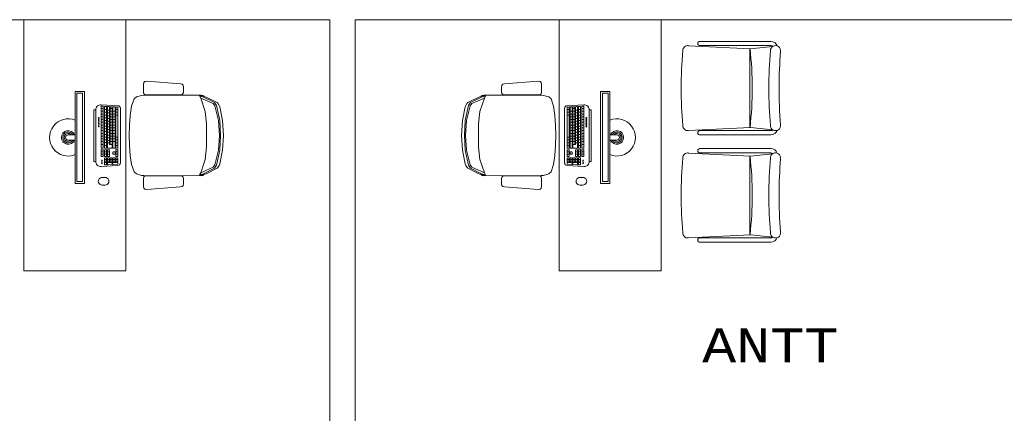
# Model space of a CAD drawing. Header units: feet. Extents: x 8 to 127, y 6 to 90.
# Tile 17 of 256: x 26.7 to 29.6, y 50.87 to 52.03. Entities that reach past the tile are written whole.
import ezdxf

# ---------------------------------------------------------------- set-up
doc = ezdxf.new("R2010")
doc.units = ezdxf.units.FT
doc.header["$MEASUREMENT"] = 0
for name, color, linetype in [('Alvenaria', 7, 'Continuous'), ('MOBILIÁRIO - móveis', 250, 'Continuous'), ('texto', 7, 'Continuous')]:
    doc.layers.add(name, color=color, linetype=linetype)
doc.styles.add('CourierNew', font='cour.ttf')

msp = doc.modelspace()

# ---------------------------------------------------------------- linework, layer by layer
at = {"layer": 'Alvenaria', "lineweight": 5}
for p, q in [((27.6152, 52.027), (24.9652, 52.027)), ((27.6152, 50.1), (27.6152, 52.027)), ((30.3402, 52.0269), (27.6902, 52.0269)), ((27.6902, 52.0269), (27.6902, 50.1))]:
    msp.add_line(p, q, dxfattribs=at)
at = {"layer": 'MOBILIÁRIO - móveis', "lineweight": 5}
for p, q in [((26.7152, 51.2885), (26.7152, 52.027)), ((26.7152, 52.027), (27.0152, 52.027)), ((27.0152, 52.027), (27.0152, 51.2885)), ((28.5902, 52.027), (28.2902, 52.027)), ((28.2902, 52.027), (28.2902, 51.2885)), ((28.5902, 51.2885), (28.5902, 52.027)), ((28.6982, 51.9593), (28.6982, 51.9543)), ((28.9127, 51.9631), (28.702, 51.9631)), ((28.853, 51.9408), (28.6704, 51.9503)), ((28.9127, 51.9506), (28.702, 51.9506)), ((28.8504, 51.9409), (28.8504, 51.71)), ((28.9181, 51.9482), (28.8514, 51.9408)), ((27.0713, 51.8449), (27.0684, 51.842)), ((27.0768, 51.8459), (27.0713, 51.8449)), ((27.1761, 51.8379), (27.0768, 51.8459)), ((28.1293, 51.8379), (28.2287, 51.8459)), ((28.2287, 51.8459), (28.2341, 51.8449)), ((28.2341, 51.8449), (28.2371, 51.842)), ((26.8667, 51.5456), (26.8667, 51.8156)), ((26.8667, 51.8156), (26.8938, 51.8156)), ((26.8938, 51.5456), (26.8938, 51.8156)), ((27.0684, 51.842), (27.0674, 51.8371)), ((27.0674, 51.8371), (27.0674, 51.8136)), ((27.0674, 51.8136), (27.0684, 51.8088)), ((27.181, 51.8369), (27.1761, 51.8379)), ((27.1839, 51.834), (27.181, 51.8369)), ((27.1849, 51.8291), (27.1839, 51.834)), ((27.1839, 51.8098), (27.1849, 51.8146)), ((27.1849, 51.8146), (27.1849, 51.8291)), ((28.1206, 51.8291), (28.1215, 51.834)), ((28.1206, 51.8146), (28.1206, 51.8291)), ((28.1215, 51.8098), (28.1206, 51.8146)), ((28.1215, 51.834), (28.1245, 51.8369)), ((28.1245, 51.8369), (28.1293, 51.8379)), ((28.2371, 51.842), (28.238, 51.8371)), ((28.238, 51.8136), (28.2371, 51.8088)), ((28.238, 51.8371), (28.238, 51.8136)), ((28.4116, 51.5456), (28.4116, 51.8156)), ((28.4387, 51.8156), (28.4116, 51.8156)), ((28.4387, 51.5456), (28.4387, 51.8156)), ((26.871, 51.5506), (26.871, 51.8106)), ((26.871, 51.8106), (26.8877, 51.8106)), ((26.8877, 51.5506), (26.8877, 51.8106)), ((27.0394, 51.7944), (27.0317, 51.7727)), ((27.0463, 51.7997), (27.0394, 51.7944)), ((27.0615, 51.8043), (27.0463, 51.7997)), ((27.0679, 51.8047), (27.0615, 51.8043)), ((27.2374, 51.8054), (27.0679, 51.8047)), ((27.0684, 51.8088), (27.0713, 51.8058)), ((27.0713, 51.8058), (27.1761, 51.8059)), ((27.1761, 51.8059), (27.181, 51.8068)), ((27.181, 51.8068), (27.1839, 51.8098)), ((27.2403, 51.803), (27.2323, 51.803)), ((27.2323, 51.803), (27.2436, 51.7995)), ((27.2323, 51.803), (27.2355, 51.7965)), ((27.2355, 51.7965), (27.2488, 51.7573)), ((27.2355, 51.7965), (27.272, 51.7803)), ((27.2421, 51.8043), (27.2374, 51.8054)), ((27.2516, 51.7995), (27.2403, 51.803)), ((27.2445, 51.8017), (27.2421, 51.8043)), ((27.2436, 51.7995), (27.2761, 51.7833)), ((27.2844, 51.7833), (27.2516, 51.7995)), ((28.021, 51.7833), (28.0538, 51.7995)), ((28.0619, 51.7995), (28.0293, 51.7833)), ((28.0699, 51.7965), (28.0334, 51.7803)), ((28.0538, 51.7995), (28.0651, 51.803)), ((28.0699, 51.7965), (28.0566, 51.7573)), ((28.0609, 51.8017), (28.0633, 51.8043)), ((28.0731, 51.803), (28.0619, 51.7995)), ((28.0633, 51.8043), (28.0681, 51.8054)), ((28.0651, 51.803), (28.0731, 51.803)), ((28.0681, 51.8054), (28.2375, 51.8047)), ((28.0731, 51.803), (28.0699, 51.7965)), ((28.1245, 51.8068), (28.1215, 51.8098)), ((28.1293, 51.8059), (28.1245, 51.8068)), ((28.2341, 51.8058), (28.1293, 51.8059)), ((28.2371, 51.8088), (28.2341, 51.8058)), ((28.2375, 51.8047), (28.2439, 51.8043)), ((28.2439, 51.8043), (28.2591, 51.7997)), ((28.2591, 51.7997), (28.2661, 51.7944)), ((28.2661, 51.7944), (28.2737, 51.7727)), ((28.4177, 51.5506), (28.4177, 51.8106)), ((28.4344, 51.8106), (28.4177, 51.8106)), ((28.4344, 51.5506), (28.4344, 51.8106)), ((26.9215, 51.7616), (26.9215, 51.6102)), ((26.9215, 51.7616), (26.9268, 51.7616)), ((26.9268, 51.7616), (26.9268, 51.6102)), ((26.9425, 51.7765), (26.9919, 51.7738)), ((26.9427, 51.7719), (26.9427, 51.6498)), ((26.9486, 51.7658), (26.9427, 51.7658)), ((26.9486, 51.7576), (26.9427, 51.7576)), ((26.9436, 51.7728), (26.9478, 51.7725)), ((26.9486, 51.7717), (26.9486, 51.6498)), ((26.9529, 51.771), (26.9529, 51.6498)), ((26.9589, 51.7629), (26.9529, 51.7629)), ((26.9538, 51.7719), (26.9581, 51.7716)), ((26.9589, 51.7708), (26.9589, 51.6498)), ((26.9611, 51.7706), (26.9611, 51.6498)), ((26.9671, 51.7608), (26.9611, 51.7608)), ((26.962, 51.7714), (26.9663, 51.7712)), ((26.9671, 51.7704), (26.9671, 51.6601)), ((26.9693, 51.7701), (26.9693, 51.6601)), ((26.9753, 51.7658), (26.9693, 51.7658)), ((26.9753, 51.7576), (26.9693, 51.7576)), ((26.9702, 51.771), (26.9745, 51.7708)), ((26.9753, 51.7699), (26.9753, 51.6498)), ((26.9776, 51.7697), (26.9776, 51.6498)), ((26.9835, 51.7576), (26.9776, 51.7576)), ((26.9784, 51.7705), (26.9827, 51.7703)), ((26.9835, 51.7695), (26.9835, 51.6498)), ((26.9858, 51.7693), (26.9858, 51.6498)), ((26.9917, 51.7627), (26.9858, 51.7627)), ((26.9867, 51.7701), (26.9909, 51.7699)), ((26.9917, 51.769), (26.9917, 51.6498)), ((26.9994, 51.7664), (26.9994, 51.6055)), ((27.0317, 51.7727), (27.0279, 51.7455)), ((27.2488, 51.7573), (27.2527, 51.7208)), ((27.272, 51.7803), (27.2776, 51.7735)), ((27.2761, 51.7833), (27.2818, 51.7748)), ((27.2776, 51.7735), (27.2883, 51.73)), ((27.2818, 51.7748), (27.2918, 51.7303)), ((27.2862, 51.7814), (27.2844, 51.7833)), ((27.2899, 51.7748), (27.2862, 51.7814)), ((27.2915, 51.7705), (27.2899, 51.7748)), ((27.3001, 51.7303), (27.2915, 51.7705)), ((28.0053, 51.7303), (28.0139, 51.7705)), ((28.0236, 51.7748), (28.0136, 51.7303)), ((28.0139, 51.7705), (28.0155, 51.7748)), ((28.0155, 51.7748), (28.0192, 51.7814)), ((28.0278, 51.7735), (28.0171, 51.73)), ((28.0192, 51.7814), (28.021, 51.7833)), ((28.0293, 51.7833), (28.0236, 51.7748)), ((28.0334, 51.7803), (28.0278, 51.7735)), ((28.0566, 51.7573), (28.0527, 51.7208)), ((28.2737, 51.7727), (28.2776, 51.7455)), ((28.3061, 51.7664), (28.3061, 51.6055)), ((28.3629, 51.7765), (28.3135, 51.7738)), ((28.3137, 51.769), (28.3137, 51.6498)), ((28.3137, 51.7627), (28.3197, 51.7627)), ((28.3188, 51.7701), (28.3145, 51.7699)), ((28.3197, 51.7693), (28.3197, 51.6498)), ((28.3219, 51.7695), (28.3219, 51.6498)), ((28.3219, 51.7576), (28.3279, 51.7576)), ((28.327, 51.7705), (28.3227, 51.7703)), ((28.3279, 51.7697), (28.3279, 51.6498)), ((28.3301, 51.7699), (28.3301, 51.6498)), ((28.3301, 51.7658), (28.3361, 51.7658)), ((28.3301, 51.7576), (28.3361, 51.7576)), ((28.3352, 51.771), (28.3309, 51.7708)), ((28.3361, 51.7701), (28.3361, 51.6601)), ((28.3384, 51.7704), (28.3384, 51.6601)), ((28.3384, 51.7608), (28.3443, 51.7608)), ((28.3434, 51.7714), (28.3392, 51.7712)), ((28.3443, 51.7706), (28.3443, 51.6498)), ((28.3466, 51.7708), (28.3466, 51.6498)), ((28.3466, 51.7629), (28.3525, 51.7629)), ((28.3516, 51.7719), (28.3474, 51.7716)), ((28.3525, 51.771), (28.3525, 51.6498)), ((28.3568, 51.7717), (28.3568, 51.6498)), ((28.3568, 51.7658), (28.3628, 51.7658)), ((28.3568, 51.7576), (28.3628, 51.7576)), ((28.3619, 51.7728), (28.3576, 51.7725)), ((28.3628, 51.7719), (28.3628, 51.6498)), ((28.3786, 51.7616), (28.3786, 51.6102)), ((28.3839, 51.7616), (28.3786, 51.7616)), ((28.3839, 51.7616), (28.3839, 51.6102)), ((26.9486, 51.7495), (26.9427, 51.7495)), ((26.9486, 51.7413), (26.9427, 51.7413)), ((26.9486, 51.7332), (26.9427, 51.7332)), ((26.9589, 51.7547), (26.9529, 51.7547)), ((26.9589, 51.7465), (26.9529, 51.7465)), ((26.9589, 51.7384), (26.9529, 51.7384)), ((26.9589, 51.7303), (26.9529, 51.7303)), ((26.9671, 51.7527), (26.9611, 51.7527)), ((26.9671, 51.7446), (26.9611, 51.7446)), ((26.9671, 51.7364), (26.9611, 51.7364)), ((26.9671, 51.7283), (26.9611, 51.7283)), ((26.9753, 51.7495), (26.9693, 51.7495)), ((26.9753, 51.7413), (26.9693, 51.7413)), ((26.9753, 51.7332), (26.9693, 51.7332)), ((26.9835, 51.7495), (26.9776, 51.7495)), ((26.9835, 51.7413), (26.9776, 51.7413)), ((26.9835, 51.7332), (26.9776, 51.7332)), ((26.9917, 51.7545), (26.9858, 51.7545)), ((26.9917, 51.7463), (26.9858, 51.7463)), ((27.0279, 51.7455), (27.0258, 51.7154)), ((27.2883, 51.73), (27.2905, 51.6867)), ((27.2918, 51.7303), (27.2942, 51.6867)), ((27.3026, 51.6867), (27.3001, 51.7303)), ((28.0028, 51.6867), (28.0053, 51.7303)), ((28.0136, 51.7303), (28.0112, 51.6867)), ((28.0171, 51.73), (28.0149, 51.6867)), ((28.2776, 51.7455), (28.2796, 51.7154)), ((28.3137, 51.7545), (28.3197, 51.7545)), ((28.3137, 51.7463), (28.3197, 51.7463)), ((28.3219, 51.7495), (28.3279, 51.7495)), ((28.3219, 51.7413), (28.3279, 51.7413)), ((28.3219, 51.7332), (28.3279, 51.7332)), ((28.3301, 51.7495), (28.3361, 51.7495)), ((28.3301, 51.7413), (28.3361, 51.7413)), ((28.3301, 51.7332), (28.3361, 51.7332)), ((28.3384, 51.7527), (28.3443, 51.7527)), ((28.3384, 51.7446), (28.3443, 51.7446)), ((28.3384, 51.7364), (28.3443, 51.7364)), ((28.3384, 51.7283), (28.3443, 51.7283)), ((28.3466, 51.7547), (28.3525, 51.7547)), ((28.3466, 51.7465), (28.3525, 51.7465)), ((28.3466, 51.7384), (28.3525, 51.7384)), ((28.3466, 51.7303), (28.3525, 51.7303)), ((28.3568, 51.7495), (28.3628, 51.7495)), ((28.3568, 51.7413), (28.3628, 51.7413)), ((28.3568, 51.7332), (28.3628, 51.7332)), ((26.9486, 51.7251), (26.9427, 51.7251)), ((26.9486, 51.717), (26.9427, 51.717)), ((26.9486, 51.7088), (26.9427, 51.7088)), ((26.9486, 51.7007), (26.9427, 51.7007)), ((26.9589, 51.7221), (26.9529, 51.7221)), ((26.9589, 51.714), (26.9529, 51.714)), ((26.9589, 51.7059), (26.9529, 51.7059)), ((26.9589, 51.6978), (26.9529, 51.6978)), ((26.9671, 51.7202), (26.9611, 51.7202)), ((26.9671, 51.712), (26.9611, 51.712)), ((26.9671, 51.7039), (26.9611, 51.7039)), ((26.9753, 51.7251), (26.9693, 51.7251)), ((26.9753, 51.717), (26.9693, 51.717)), ((26.9753, 51.7088), (26.9693, 51.7088)), ((26.9753, 51.7007), (26.9693, 51.7007)), ((26.9835, 51.7251), (26.9776, 51.7251)), ((26.9835, 51.717), (26.9776, 51.717)), ((26.9835, 51.7088), (26.9776, 51.7088)), ((26.9835, 51.7007), (26.9776, 51.7007)), ((27.0258, 51.7154), (27.025, 51.6867)), ((27.2527, 51.7208), (27.2527, 51.6867)), ((28.0527, 51.7208), (28.0527, 51.6867)), ((28.2796, 51.7154), (28.2804, 51.6867)), ((28.3219, 51.7251), (28.3279, 51.7251)), ((28.3219, 51.717), (28.3279, 51.717)), ((28.3219, 51.7088), (28.3279, 51.7088)), ((28.3219, 51.7007), (28.3279, 51.7007)), ((28.3301, 51.7251), (28.3361, 51.7251)), ((28.3301, 51.717), (28.3361, 51.717)), ((28.3301, 51.7088), (28.3361, 51.7088)), ((28.3301, 51.7007), (28.3361, 51.7007)), ((28.3384, 51.7202), (28.3443, 51.7202)), ((28.3384, 51.712), (28.3443, 51.712)), ((28.3384, 51.7039), (28.3443, 51.7039)), ((28.3466, 51.7221), (28.3525, 51.7221)), ((28.3466, 51.714), (28.3525, 51.714)), ((28.3466, 51.7059), (28.3525, 51.7059)), ((28.3466, 51.6978), (28.3525, 51.6978)), ((28.3568, 51.7251), (28.3628, 51.7251)), ((28.3568, 51.717), (28.3628, 51.717)), ((28.3568, 51.7088), (28.3628, 51.7088)), ((28.3568, 51.7007), (28.3628, 51.7007)), ((28.853, 51.7101), (28.6704, 51.7006)), ((28.9127, 51.7006), (28.702, 51.7006)), ((28.9181, 51.703), (28.853, 51.7101)), ((26.8667, 51.6884), (26.8458, 51.6884)), ((26.8458, 51.6728), (26.8667, 51.6728)), ((26.9486, 51.6926), (26.9427, 51.6926)), ((26.9486, 51.6845), (26.9427, 51.6845)), ((26.9486, 51.6763), (26.9427, 51.6763)), ((26.9589, 51.6896), (26.9529, 51.6896)), ((26.9589, 51.6815), (26.9529, 51.6815)), ((26.9589, 51.6734), (26.9529, 51.6734)), ((26.9671, 51.6958), (26.9611, 51.6958)), ((26.9671, 51.6877), (26.9611, 51.6877)), ((26.9671, 51.6795), (26.9611, 51.6795)), ((26.9671, 51.6714), (26.9611, 51.6714)), ((26.9753, 51.6926), (26.9693, 51.6926)), ((26.9753, 51.6845), (26.9693, 51.6845)), ((26.9753, 51.6763), (26.9693, 51.6763)), ((26.9835, 51.6926), (26.9776, 51.6926)), ((26.9835, 51.6845), (26.9776, 51.6845)), ((26.9835, 51.6763), (26.9776, 51.6763)), ((26.9917, 51.6813), (26.9858, 51.6813)), ((26.9917, 51.6732), (26.9858, 51.6732)), ((27.0258, 51.6579), (27.025, 51.6867)), ((27.2527, 51.6525), (27.2527, 51.6867)), ((27.2883, 51.6434), (27.2905, 51.6867)), ((27.2918, 51.643), (27.2942, 51.6867)), ((27.3026, 51.6867), (27.3001, 51.643)), ((28.0028, 51.6867), (28.0053, 51.643)), ((28.0136, 51.643), (28.0112, 51.6867)), ((28.0171, 51.6434), (28.0149, 51.6867)), ((28.0527, 51.6525), (28.0527, 51.6867)), ((28.2796, 51.6579), (28.2804, 51.6867)), ((28.3137, 51.6813), (28.3197, 51.6813)), ((28.3137, 51.6732), (28.3197, 51.6732)), ((28.3219, 51.6926), (28.3279, 51.6926)), ((28.3219, 51.6845), (28.3279, 51.6845)), ((28.3219, 51.6763), (28.3279, 51.6763)), ((28.3301, 51.6926), (28.3361, 51.6926)), ((28.3301, 51.6845), (28.3361, 51.6845)), ((28.3301, 51.6763), (28.3361, 51.6763)), ((28.3384, 51.6958), (28.3443, 51.6958)), ((28.3384, 51.6877), (28.3443, 51.6877)), ((28.3384, 51.6795), (28.3443, 51.6795)), ((28.3384, 51.6714), (28.3443, 51.6714)), ((28.3466, 51.6896), (28.3525, 51.6896)), ((28.3466, 51.6815), (28.3525, 51.6815)), ((28.3466, 51.6734), (28.3525, 51.6734)), ((28.3568, 51.6926), (28.3628, 51.6926)), ((28.3568, 51.6845), (28.3628, 51.6845)), ((28.3568, 51.6763), (28.3628, 51.6763)), ((28.4387, 51.6884), (28.4597, 51.6884)), ((28.4597, 51.6728), (28.4387, 51.6728)), ((28.6982, 51.6968), (28.6982, 51.6918)), ((28.9127, 51.6881), (28.702, 51.6881)), ((26.9486, 51.6682), (26.9427, 51.6682)), ((26.9486, 51.6601), (26.9427, 51.6601)), ((26.9427, 51.6438), (26.9427, 51.6254)), ((26.9478, 51.6489), (26.9435, 51.6489)), ((26.9478, 51.6446), (26.9435, 51.6446)), ((26.9486, 51.6438), (26.9486, 51.6254)), ((26.9589, 51.6653), (26.9529, 51.6653)), ((26.9589, 51.6571), (26.9529, 51.6571)), ((26.9529, 51.6438), (26.9529, 51.6254)), ((26.958, 51.6489), (26.9538, 51.6489)), ((26.958, 51.6446), (26.9538, 51.6446)), ((26.9589, 51.6438), (26.9589, 51.6254)), ((26.9671, 51.6643), (26.9611, 51.6643)), ((26.9611, 51.6438), (26.9611, 51.6254)), ((26.9744, 51.6489), (26.962, 51.6489)), ((26.9662, 51.6446), (26.962, 51.6446)), ((26.9753, 51.6601), (26.9671, 51.6601)), ((26.9671, 51.6438), (26.9671, 51.6254)), ((26.9753, 51.6682), (26.9693, 51.6682)), ((26.9835, 51.6682), (26.9776, 51.6682)), ((26.9827, 51.6489), (26.9784, 51.6489)), ((26.9917, 51.6651), (26.9858, 51.6651)), ((26.9917, 51.6569), (26.9858, 51.6569)), ((26.9858, 51.6438), (26.9858, 51.6254)), ((26.9909, 51.6489), (26.9866, 51.6489)), ((26.9909, 51.6446), (26.9866, 51.6446)), ((26.9917, 51.6438), (26.9917, 51.6254)), ((27.0279, 51.6278), (27.0258, 51.6579)), ((27.2488, 51.616), (27.2527, 51.6525)), ((27.2776, 51.5998), (27.2883, 51.6434)), ((27.2818, 51.5986), (27.2918, 51.643)), ((27.3001, 51.643), (27.2915, 51.6028)), ((28.0053, 51.643), (28.0139, 51.6028)), ((28.0236, 51.5986), (28.0136, 51.643)), ((28.0278, 51.5998), (28.0171, 51.6434)), ((28.0566, 51.616), (28.0527, 51.6525)), ((28.2776, 51.6278), (28.2796, 51.6579)), ((28.3137, 51.6651), (28.3197, 51.6651)), ((28.3137, 51.6569), (28.3197, 51.6569)), ((28.3137, 51.6438), (28.3137, 51.6254)), ((28.3146, 51.6489), (28.3188, 51.6489)), ((28.3146, 51.6446), (28.3188, 51.6446)), ((28.3197, 51.6438), (28.3197, 51.6254)), ((28.3219, 51.6682), (28.3279, 51.6682)), ((28.3228, 51.6489), (28.327, 51.6489)), ((28.3301, 51.6682), (28.3361, 51.6682)), ((28.3301, 51.6601), (28.3384, 51.6601)), ((28.331, 51.6489), (28.3435, 51.6489)), ((28.3384, 51.6643), (28.3443, 51.6643)), ((28.3384, 51.6438), (28.3384, 51.6254)), ((28.3392, 51.6446), (28.3435, 51.6446)), ((28.3443, 51.6438), (28.3443, 51.6254)), ((28.3466, 51.6653), (28.3525, 51.6653)), ((28.3466, 51.6571), (28.3525, 51.6571)), ((28.3466, 51.6438), (28.3466, 51.6254)), ((28.3474, 51.6489), (28.3517, 51.6489)), ((28.3474, 51.6446), (28.3517, 51.6446)), ((28.3525, 51.6438), (28.3525, 51.6254)), ((28.3568, 51.6682), (28.3628, 51.6682)), ((28.3568, 51.6601), (28.3628, 51.6601)), ((28.3568, 51.6438), (28.3568, 51.6254)), ((28.3577, 51.6489), (28.3619, 51.6489)), ((28.3577, 51.6446), (28.3619, 51.6446)), ((28.3628, 51.6438), (28.3628, 51.6254)), ((28.6982, 51.6438), (28.6982, 51.6388)), ((28.9127, 51.6476), (28.702, 51.6476)), ((26.9486, 51.638), (26.9427, 51.638)), ((26.9486, 51.6313), (26.9427, 51.6313)), ((26.9478, 51.6246), (26.9435, 51.6246)), ((26.9589, 51.638), (26.9529, 51.638)), ((26.9589, 51.6313), (26.9529, 51.6313)), ((26.9529, 51.6195), (26.9529, 51.6008)), ((26.9589, 51.6157), (26.9529, 51.6157)), ((26.9589, 51.6112), (26.9529, 51.6112)), ((26.958, 51.6246), (26.9538, 51.6246)), ((26.958, 51.6203), (26.9538, 51.6203)), ((26.9589, 51.6195), (26.9589, 51.601)), ((26.9671, 51.638), (26.9611, 51.638)), ((26.9671, 51.6313), (26.9611, 51.6313)), ((26.9611, 51.6195), (26.9611, 51.6012)), ((26.9671, 51.6157), (26.9611, 51.6157)), ((26.9671, 51.6112), (26.9611, 51.6112)), ((26.9662, 51.6246), (26.962, 51.6246)), ((26.9662, 51.6203), (26.962, 51.6203)), ((26.9671, 51.6195), (26.9671, 51.6066)), ((26.9693, 51.6195), (26.9693, 51.6066)), ((26.9753, 51.6157), (26.9693, 51.6157)), ((26.9753, 51.6112), (26.9693, 51.6112)), ((26.9744, 51.6203), (26.9702, 51.6203)), ((26.9753, 51.6195), (26.9753, 51.6019)), ((26.9776, 51.6371), (26.9776, 51.6321)), ((26.9776, 51.6195), (26.9776, 51.6021)), ((26.9835, 51.6157), (26.9776, 51.6157)), ((26.9835, 51.6112), (26.9776, 51.6112)), ((26.9827, 51.638), (26.9784, 51.638)), ((26.9827, 51.6313), (26.9784, 51.6313)), ((26.9827, 51.6203), (26.9784, 51.6203)), ((26.9835, 51.6371), (26.9835, 51.6321)), ((26.9835, 51.6195), (26.9835, 51.6066)), ((26.9917, 51.638), (26.9858, 51.638)), ((26.9917, 51.6313), (26.9858, 51.6313)), ((26.9858, 51.6195), (26.9858, 51.6066)), ((26.9917, 51.6157), (26.9858, 51.6157)), ((26.9917, 51.6112), (26.9858, 51.6112)), ((26.9909, 51.6246), (26.9866, 51.6246)), ((26.9909, 51.6203), (26.9866, 51.6203)), ((26.9917, 51.6195), (26.9917, 51.6028)), ((27.0317, 51.6006), (27.0279, 51.6278)), ((27.2355, 51.5768), (27.2488, 51.616)), ((28.0699, 51.5768), (28.0566, 51.616)), ((28.2737, 51.6006), (28.2776, 51.6278)), ((28.3137, 51.638), (28.3197, 51.638)), ((28.3137, 51.6313), (28.3197, 51.6313)), ((28.3137, 51.6195), (28.3137, 51.6028)), ((28.3137, 51.6157), (28.3197, 51.6157)), ((28.3137, 51.6112), (28.3197, 51.6112)), ((28.3146, 51.6246), (28.3188, 51.6246)), ((28.3146, 51.6203), (28.3188, 51.6203)), ((28.3197, 51.6195), (28.3197, 51.6066)), ((28.3219, 51.6371), (28.3219, 51.6321)), ((28.3219, 51.6195), (28.3219, 51.6066)), ((28.3219, 51.6157), (28.3279, 51.6157)), ((28.3219, 51.6112), (28.3279, 51.6112)), ((28.3228, 51.638), (28.327, 51.638)), ((28.3228, 51.6313), (28.327, 51.6313)), ((28.3228, 51.6203), (28.327, 51.6203)), ((28.3279, 51.6371), (28.3279, 51.6321)), ((28.3279, 51.6195), (28.3279, 51.6021)), ((28.3301, 51.6195), (28.3301, 51.6019)), ((28.3301, 51.6157), (28.3361, 51.6157)), ((28.3301, 51.6112), (28.3361, 51.6112)), ((28.331, 51.6203), (28.3352, 51.6203)), ((28.3361, 51.6195), (28.3361, 51.6066)), ((28.3384, 51.638), (28.3443, 51.638)), ((28.3384, 51.6313), (28.3443, 51.6313)), ((28.3384, 51.6195), (28.3384, 51.6066)), ((28.3384, 51.6157), (28.3443, 51.6157)), ((28.3384, 51.6112), (28.3443, 51.6112)), ((28.3392, 51.6246), (28.3435, 51.6246)), ((28.3392, 51.6203), (28.3435, 51.6203)), ((28.3443, 51.6195), (28.3443, 51.6012)), ((28.3466, 51.638), (28.3525, 51.638)), ((28.3466, 51.6313), (28.3525, 51.6313)), ((28.3466, 51.6195), (28.3466, 51.601)), ((28.3466, 51.6157), (28.3525, 51.6157)), ((28.3466, 51.6112), (28.3525, 51.6112)), ((28.3474, 51.6246), (28.3517, 51.6246)), ((28.3474, 51.6203), (28.3517, 51.6203)), ((28.3525, 51.6195), (28.3525, 51.6008)), ((28.3568, 51.638), (28.3628, 51.638)), ((28.3568, 51.6313), (28.3628, 51.6313)), ((28.3577, 51.6246), (28.3619, 51.6246)), ((28.853, 51.6252), (28.6704, 51.6348)), ((28.9127, 51.6351), (28.702, 51.6351)), ((28.8504, 51.6254), (28.8504, 51.3945)), ((28.9181, 51.6327), (28.8514, 51.6253)), ((26.9215, 51.6102), (26.9268, 51.6102)), ((26.9425, 51.5954), (26.9919, 51.5981)), ((26.9589, 51.6066), (26.9529, 51.6066)), ((26.9538, 51.6), (26.9581, 51.6002)), ((26.9753, 51.6066), (26.9611, 51.6066)), ((26.962, 51.6004), (26.9745, 51.6011)), ((26.9917, 51.6066), (26.9776, 51.6066)), ((26.9784, 51.6013), (26.9909, 51.602)), ((27.0394, 51.579), (27.0317, 51.6006)), ((27.2355, 51.5768), (27.272, 51.593)), ((27.2436, 51.5738), (27.2761, 51.59)), ((27.2844, 51.59), (27.2516, 51.5738)), ((27.272, 51.593), (27.2776, 51.5998)), ((27.2761, 51.59), (27.2818, 51.5986)), ((27.2862, 51.5919), (27.2844, 51.59)), ((27.2899, 51.5985), (27.2862, 51.5919)), ((27.2915, 51.6028), (27.2899, 51.5985)), ((28.0139, 51.6028), (28.0155, 51.5985)), ((28.0155, 51.5985), (28.0192, 51.5919)), ((28.0192, 51.5919), (28.021, 51.59)), ((28.021, 51.59), (28.0538, 51.5738)), ((28.0293, 51.59), (28.0236, 51.5986)), ((28.0334, 51.593), (28.0278, 51.5998)), ((28.0619, 51.5738), (28.0293, 51.59)), ((28.0699, 51.5768), (28.0334, 51.593)), ((28.2661, 51.579), (28.2737, 51.6006)), ((28.3629, 51.5954), (28.3135, 51.5981)), ((28.3137, 51.6066), (28.3279, 51.6066)), ((28.327, 51.6013), (28.3145, 51.602)), ((28.3301, 51.6066), (28.3443, 51.6066)), ((28.3434, 51.6004), (28.3309, 51.6011)), ((28.3466, 51.6066), (28.3525, 51.6066)), ((28.3516, 51.6), (28.3474, 51.6002)), ((28.3839, 51.6102), (28.3786, 51.6102)), ((26.9546, 51.5628), (26.9454, 51.5628)), ((27.0463, 51.5737), (27.0394, 51.579)), ((27.0615, 51.569), (27.0463, 51.5737)), ((27.0679, 51.5686), (27.0615, 51.569)), ((27.0674, 51.5597), (27.0684, 51.5645)), ((27.0674, 51.5362), (27.0674, 51.5597)), ((27.2374, 51.5679), (27.0679, 51.5686)), ((27.0684, 51.5645), (27.0713, 51.5675)), ((27.0713, 51.5675), (27.1761, 51.5675)), ((27.1761, 51.5675), (27.181, 51.5665)), ((27.181, 51.5665), (27.1839, 51.5635)), ((27.1839, 51.5635), (27.1849, 51.5587)), ((27.1849, 51.5587), (27.1849, 51.5442)), ((27.2323, 51.5703), (27.2355, 51.5768)), ((27.2323, 51.5703), (27.2436, 51.5738)), ((27.2403, 51.5703), (27.2323, 51.5703)), ((27.2421, 51.569), (27.2374, 51.5679)), ((27.2516, 51.5738), (27.2403, 51.5703)), ((27.2445, 51.5716), (27.2421, 51.569)), ((28.0538, 51.5738), (28.0651, 51.5703)), ((28.0609, 51.5716), (28.0633, 51.569)), ((28.0731, 51.5703), (28.0619, 51.5738)), ((28.0633, 51.569), (28.0681, 51.5679)), ((28.0651, 51.5703), (28.0731, 51.5703)), ((28.0681, 51.5679), (28.2375, 51.5686)), ((28.0731, 51.5703), (28.0699, 51.5768)), ((28.1215, 51.5635), (28.1206, 51.5587)), ((28.1206, 51.5587), (28.1206, 51.5442)), ((28.1245, 51.5665), (28.1215, 51.5635)), ((28.1293, 51.5675), (28.1245, 51.5665)), ((28.2341, 51.5675), (28.1293, 51.5675)), ((28.2371, 51.5645), (28.2341, 51.5675)), ((28.238, 51.5597), (28.2371, 51.5645)), ((28.2375, 51.5686), (28.2439, 51.569)), ((28.238, 51.5362), (28.238, 51.5597)), ((28.2439, 51.569), (28.2591, 51.5737)), ((28.2591, 51.5737), (28.2661, 51.579)), ((28.3509, 51.5628), (28.36, 51.5628)), ((26.8667, 51.5456), (26.8938, 51.5456)), ((26.871, 51.5506), (26.8877, 51.5506)), ((26.9454, 51.5406), (26.9546, 51.5406)), ((27.0684, 51.5313), (27.0674, 51.5362)), ((27.0713, 51.5284), (27.0684, 51.5313)), ((27.0768, 51.5274), (27.0713, 51.5284)), ((27.1761, 51.5354), (27.0768, 51.5274)), ((27.181, 51.5364), (27.1761, 51.5354)), ((27.1839, 51.5393), (27.181, 51.5364)), ((27.1849, 51.5442), (27.1839, 51.5393)), ((28.1206, 51.5442), (28.1215, 51.5393)), ((28.1215, 51.5393), (28.1245, 51.5364)), ((28.1245, 51.5364), (28.1293, 51.5354)), ((28.1293, 51.5354), (28.2287, 51.5274)), ((28.2287, 51.5274), (28.2341, 51.5284)), ((28.2341, 51.5284), (28.2371, 51.5313)), ((28.2371, 51.5313), (28.238, 51.5362)), ((28.36, 51.5406), (28.3509, 51.5406)), ((28.4387, 51.5456), (28.4116, 51.5456)), ((28.4344, 51.5506), (28.4177, 51.5506)), ((28.853, 51.3946), (28.6704, 51.3851)), ((28.6982, 51.3813), (28.6982, 51.3763)), ((28.9127, 51.3851), (28.702, 51.3851)), ((28.9181, 51.3875), (28.853, 51.3946)), ((28.9127, 51.3726), (28.702, 51.3726)), ((27.0152, 51.2885), (26.7152, 51.2885)), ((28.2902, 51.2885), (28.5902, 51.2885))]:
    msp.add_line(p, q, dxfattribs=at)
for centre in [(26.9355, 51.7387), (26.9355, 51.7344), (26.9355, 51.7301), (26.9355, 51.7258), (28.3699, 51.7387), (28.3699, 51.7344), (28.3699, 51.7301), (28.3699, 51.7258), (26.9355, 51.7215), (26.9355, 51.7171), (26.9355, 51.7128), (28.3699, 51.7215), (28.3699, 51.7171), (28.3699, 51.7128), (26.9452, 51.613), (28.3602, 51.613), (26.9452, 51.6086), (26.9452, 51.6043), (28.3602, 51.6086), (28.3602, 51.6043)]:
    msp.add_circle(centre, 0.00099, dxfattribs=at)
for centre, radius, start, end in [((28.702, 51.9593), 0.00375, 90, 180), ((28.9127, 51.9431), 0.02, 19.6128, 90), ((29.9772, 51.8251), 1.3282, 175.2156, 179.9789), ((28.6687, 51.9357), 0.015, 83.2777, 179.2847), ((28.702, 51.9543), 0.00375, 180, 270), ((27.7352, 51.8177), 1.123, 0.401, 6.2941), ((30.235, 51.8251), 1.3282, 175.2156, 179.9789), ((28.9264, 51.9357), 0.015, 351.2644, 179.2847), ((28.9127, 51.9431), 0.0075, 43.0376, 90), ((30.2438, 51.8256), 1.307, 175.2678, 179.8392), ((29.9772, 51.8261), 1.3282, 180.0211, 184.748), ((27.7352, 51.8334), 1.123, 353.7059, 359.599), ((30.235, 51.8261), 1.3282, 180.0211, 184.748), ((30.2423, 51.8265), 1.3055, 179.8782, 184.7767), ((26.9417, 51.7616), 0.0149, 86.9059, 180), ((26.9435, 51.7719), 0.000842, 86.9059, 180), ((26.9478, 51.7717), 0.000842, 0, 86.9059), ((26.9538, 51.771), 0.000842, 86.9059, 180), ((26.958, 51.7708), 0.000842, 0, 86.9059), ((26.962, 51.7706), 0.000842, 86.9059, 180), ((26.9662, 51.7704), 0.000842, 0, 86.9059), ((26.9702, 51.7701), 0.000842, 86.9059, 180), ((26.9744, 51.7699), 0.000842, 0, 86.9059), ((26.9784, 51.7697), 0.000842, 86.9059, 180), ((26.9827, 51.7695), 0.000842, 0, 86.9059), ((26.9866, 51.7693), 0.000842, 86.9059, 180), ((26.9909, 51.769), 0.000842, 0, 86.9059), ((26.9919, 51.7664), 0.00743, 0, 90), ((28.3135, 51.7664), 0.00743, 90, 180), ((28.3146, 51.769), 0.000842, 93.0941, 180), ((28.3188, 51.7693), 0.000842, 0, 93.0941), ((28.3228, 51.7695), 0.000842, 93.0941, 180), ((28.327, 51.7697), 0.000842, 0, 93.0941), ((28.331, 51.7699), 0.000842, 93.0941, 180), ((28.3352, 51.7701), 0.000842, 0, 93.0941), ((28.3392, 51.7704), 0.000842, 93.0941, 180), ((28.3435, 51.7706), 0.000842, 0, 93.0941), ((28.3474, 51.7708), 0.000842, 93.0941, 180), ((28.3517, 51.771), 0.000842, 0, 93.0941), ((28.3577, 51.7717), 0.000842, 93.0941, 180), ((28.3619, 51.7719), 0.000842, 0, 93.0941), ((28.3637, 51.7616), 0.0149, 0, 93.0941), ((26.8458, 51.6806), 0.0547, 67.4598, 292.5402), ((28.4597, 51.6806), 0.0547, 247.4598, 112.5402), ((26.8458, 51.6806), 0.0199, 22.9581, 337.0419), ((28.4597, 51.6806), 0.0199, 202.9581, 157.0419), ((28.6687, 51.7156), 0.0151, 177.8172, 276.5011), ((28.702, 51.6968), 0.00375, 90, 180), ((28.9264, 51.7156), 0.0151, 177.8172, 8.3955), ((28.9127, 51.7081), 0.0075, 270, 316.9624), ((28.9127, 51.7081), 0.02, 270, 340.3872), ((26.8458, 51.6806), 0.0159, 29.3143, 330.6857), ((26.8458, 51.6806), 0.0118, 41.0987, 318.9013), ((26.8458, 51.6806), 0.00777, 90, 270), ((28.4597, 51.6806), 0.0159, 209.3143, 150.6857), ((28.4597, 51.6806), 0.0118, 221.0987, 138.9013), ((28.4597, 51.6806), 0.00777, 270, 90), ((28.702, 51.6918), 0.00375, 180, 270), ((26.9435, 51.6498), 0.000842, 180, 270), ((26.9435, 51.6438), 0.000842, 90, 180), ((26.9478, 51.6498), 0.000842, 270, 0), ((26.9478, 51.6438), 0.000842, 0, 90), ((26.9538, 51.6498), 0.000842, 180, 270), ((26.9538, 51.6438), 0.000842, 90, 180), ((26.958, 51.6498), 0.000842, 270, 0), ((26.958, 51.6438), 0.000842, 0, 90), ((26.962, 51.6498), 0.000842, 180, 270), ((26.962, 51.6438), 0.000842, 90, 180), ((26.9662, 51.6438), 0.000842, 0, 90), ((26.9744, 51.6498), 0.000842, 270, 0), ((26.9784, 51.6498), 0.000842, 180, 270), ((26.9827, 51.6498), 0.000842, 270, 0), ((26.9866, 51.6498), 0.000842, 180, 270), ((26.9866, 51.6438), 0.000842, 90, 180), ((26.9909, 51.6498), 0.000842, 270, 0), ((26.9909, 51.6438), 0.000842, 0, 90), ((28.3146, 51.6498), 0.000842, 180, 270), ((28.3146, 51.6438), 0.000842, 90, 180), ((28.3188, 51.6498), 0.000842, 270, 0), ((28.3188, 51.6438), 0.000842, 0, 90), ((28.3228, 51.6498), 0.000842, 180, 270), ((28.327, 51.6498), 0.000842, 270, 0), ((28.331, 51.6498), 0.000842, 180, 270), ((28.3392, 51.6438), 0.000842, 90, 180), ((28.3435, 51.6498), 0.000842, 270, 0), ((28.3435, 51.6438), 0.000842, 0, 90), ((28.3474, 51.6498), 0.000842, 180, 270), ((28.3474, 51.6438), 0.000842, 90, 180), ((28.3517, 51.6498), 0.000842, 270, 0), ((28.3517, 51.6438), 0.000842, 0, 90), ((28.3577, 51.6498), 0.000842, 180, 270), ((28.3577, 51.6438), 0.000842, 90, 180), ((28.3619, 51.6498), 0.000842, 270, 0), ((28.3619, 51.6438), 0.000842, 0, 90), ((28.702, 51.6438), 0.00375, 90, 180), ((28.9127, 51.6276), 0.02, 19.6128, 90), ((26.9435, 51.6254), 0.000842, 180, 270), ((26.9478, 51.6254), 0.000842, 270, 0), ((26.9538, 51.6254), 0.000842, 180, 270), ((26.9538, 51.6195), 0.000842, 90, 180), ((26.958, 51.6254), 0.000842, 270, 0), ((26.958, 51.6195), 0.000842, 0, 90), ((26.962, 51.6254), 0.000842, 180, 270), ((26.962, 51.6195), 0.000842, 90, 180), ((26.9662, 51.6254), 0.000842, 270, 0), ((26.9662, 51.6195), 0.000842, 0, 90), ((26.9702, 51.6195), 0.000842, 90, 180), ((26.9744, 51.6195), 0.000842, 0, 90), ((26.9784, 51.6371), 0.000842, 90, 180), ((26.9784, 51.6321), 0.000842, 180, 270), ((26.9784, 51.6195), 0.000842, 90, 180), ((26.9827, 51.6371), 0.000842, 0, 90), ((26.9827, 51.6321), 0.000842, 270, 0), ((26.9827, 51.6195), 0.000842, 0, 90), ((26.9866, 51.6254), 0.000842, 180, 270), ((26.9866, 51.6195), 0.000842, 90, 180), ((26.9909, 51.6254), 0.000842, 270, 0), ((26.9909, 51.6195), 0.000842, 0, 90), ((28.3146, 51.6254), 0.000842, 180, 270), ((28.3146, 51.6195), 0.000842, 90, 180), ((28.3188, 51.6254), 0.000842, 270, 0), ((28.3188, 51.6195), 0.000842, 0, 90), ((28.3228, 51.6371), 0.000842, 90, 180), ((28.3228, 51.6321), 0.000842, 180, 270), ((28.3228, 51.6195), 0.000842, 90, 180), ((28.327, 51.6371), 0.000842, 0, 90), ((28.327, 51.6321), 0.000842, 270, 0), ((28.327, 51.6195), 0.000842, 0, 90), ((28.331, 51.6195), 0.000842, 90, 180), ((28.3352, 51.6195), 0.000842, 0, 90), ((28.3392, 51.6254), 0.000842, 180, 270), ((28.3392, 51.6195), 0.000842, 90, 180), ((28.3435, 51.6254), 0.000842, 270, 0), ((28.3435, 51.6195), 0.000842, 0, 90), ((28.3474, 51.6254), 0.000842, 180, 270), ((28.3474, 51.6195), 0.000842, 90, 180), ((28.3517, 51.6254), 0.000842, 270, 0), ((28.3517, 51.6195), 0.000842, 0, 90), ((28.3577, 51.6254), 0.000842, 180, 270), ((28.3619, 51.6254), 0.000842, 270, 0), ((29.9772, 51.5096), 1.3282, 175.2156, 179.9789), ((28.6687, 51.6202), 0.015, 83.2777, 179.2847), ((28.702, 51.6388), 0.00375, 180, 270), ((27.7352, 51.5022), 1.123, 0.401, 6.2941), ((30.235, 51.5096), 1.3282, 175.2156, 179.9789), ((28.9264, 51.6202), 0.015, 351.2644, 179.2847), ((28.9127, 51.6276), 0.0075, 43.0376, 90), ((30.2438, 51.5101), 1.307, 175.2678, 179.8392), ((26.9417, 51.6102), 0.0149, 180, 273.0941), ((26.9538, 51.6008), 0.000842, 180, 273.0941), ((26.958, 51.601), 0.000842, 273.0941, 0), ((26.962, 51.6012), 0.000842, 180, 273.0941), ((26.9744, 51.6019), 0.000842, 273.0941, 0), ((26.9784, 51.6021), 0.000842, 180, 273.0941), ((26.9909, 51.6028), 0.000842, 273.0941, 0), ((26.9919, 51.6055), 0.00743, 270, 0), ((28.3135, 51.6055), 0.00743, 180, 270), ((28.3146, 51.6028), 0.000842, 180, 266.9059), ((28.327, 51.6021), 0.000842, 266.9059, 0), ((28.331, 51.6019), 0.000842, 180, 266.9059), ((28.3435, 51.6012), 0.000842, 266.9059, 0), ((28.3474, 51.601), 0.000842, 180, 266.9059), ((28.3517, 51.6008), 0.000842, 266.9059, 0), ((28.3637, 51.6102), 0.0149, 266.9059, 0), ((26.9454, 51.5517), 0.0111, 65.5382, 294.4618), ((26.9546, 51.5517), 0.0111, 245.5382, 114.4618), ((28.3509, 51.5517), 0.0111, 65.5382, 294.4618), ((28.36, 51.5517), 0.0111, 245.5382, 114.4618), ((29.9772, 51.5106), 1.3282, 180.0211, 184.748), ((27.7352, 51.5179), 1.123, 353.7059, 359.599), ((30.235, 51.5106), 1.3282, 180.0211, 184.748), ((30.2423, 51.511), 1.3055, 179.8782, 184.7767), ((28.6687, 51.4001), 0.0151, 177.8172, 276.5011), ((28.702, 51.3813), 0.00375, 90, 180), ((28.9264, 51.4001), 0.0151, 177.8172, 8.3955), ((28.9127, 51.3926), 0.0075, 270, 316.9624), ((28.9127, 51.3926), 0.02, 270, 340.3872), ((28.702, 51.3763), 0.00375, 180, 270)]:
    msp.add_arc(centre, radius, start, end, dxfattribs=at)

# ---------------------------------------------------------------- texts
at = {"layer": 'texto', "lineweight": 5, "insert": (28.7106, 51.0187), "char_height": 0.1, "width": 0.840271, "attachment_point": 7, "line_spacing_factor": 0.9, "style": 'CourierNew'}
msp.add_mtext('ANTT', dxfattribs=at)

doc.saveas('drawing.dxf')
